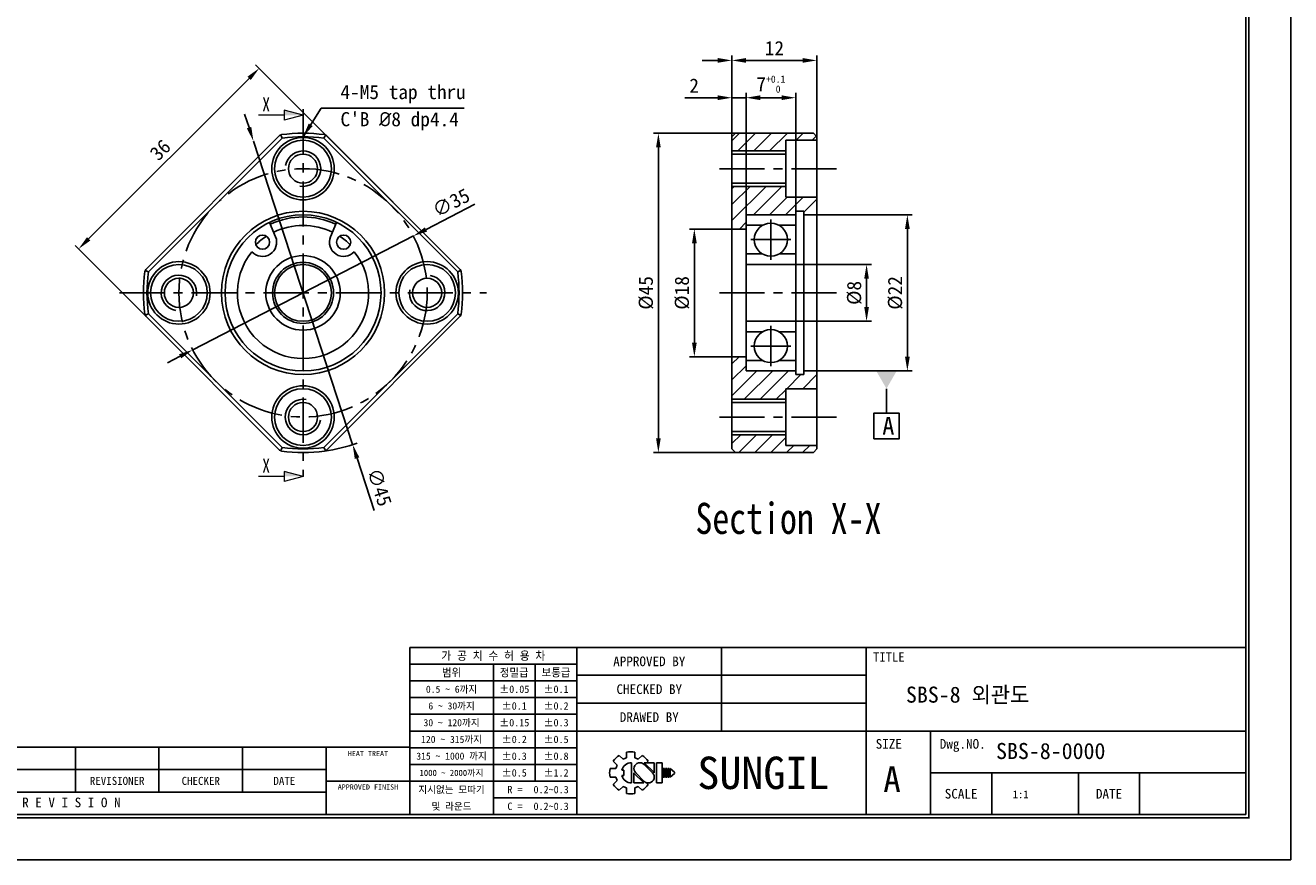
# Model space of a CAD drawing. Header units: millimetres. Extents: x 0 to 269, y 0 to 190.
# Tile 2 of 3: x 91 to 269, y 0 to 118. Entities that reach past the tile are written whole.
import ezdxf
from ezdxf.enums import TextEntityAlignment as Align

# ---------------------------------------------------------------- set-up
doc = ezdxf.new("R2010")
doc.units = ezdxf.units.MM
doc.linetypes.add('CENTER', pattern=[50.8, 31.75, -6.35, 6.35, -6.35])
doc.layers.get('0').update_dxf_attribs({"linetype": 'CONTINUOUS'})
doc.layers.get('DEFPOINTS').update_dxf_attribs({"linetype": 'CONTINUOUS'})
for name, color, linetype in [('center', 1, 'CENTER'), ('L1', 7, 'CONTINUOUS'), ('OUTLINE', 7, 'CONTINUOUS'), ('thread', 5, 'CONTINUOUS')]:
    doc.layers.add(name, color=color, linetype=linetype)
doc.dimstyles.get("Standard").update_dxf_attribs({"dimtxt": 2, "dimasz": 2, "dimexe": 0.7, "dimexo": 0, "dimgap": 0.7, "dimtad": 1, "dimdec": 3, "dimzin": 11, "dimdsep": 46, "dimtxsty": 'Standard', "dimcen": 0, "dimclrd": 5, "dimclre": 5, "dimclrt": 3, "dimadec": 0, "dimazin": 0, "dimtfac": 0.6, "dimtdec": 3, "dimtmove": 0, "dimatfit": 3, "dimfxl": 0, "dimtolj": 1, "dimtzin": 11, "dimarcsym": 0})

# ---------------------------------------------------------------- blocks, each defined once
blk = doc.blocks.new('표제란')
at = {"layer": 'L1', "color": 0}
for p, q in [((297, 0), (297, 210)), ((0, 0), (297, 0))]:
    blk.add_line(p, q, dxfattribs=at)
at = {"layer": 'L1'}
for p, q in [((290, 33), (160, 33)), ((160, 33), (160, 7)), ((186, 33), (186, 7)), ((208.5, 33), (208.5, 20)), ((231, 33), (231, 7)), ((186, 30.4), (160, 30.4)), ((173, 30.4), (173, 7)), ((179.5, 30.4), (179.5, 12.2)), ((186, 27.8), (160, 27.8)), ((231, 28.67), (186, 28.67)), ((186, 25.2), (160, 25.2)), ((231, 24.33), (186, 24.33)), ((186, 22.6), (160, 22.6)), ((186, 20), (160, 20)), ((290, 20), (186, 20)), ((241, 20), (241, 7)), ((160, 17.5), (62, 17.5)), ((108, 17.5), (108, 10.5)), ((121, 17.5), (121, 10.5)), ((134, 17.5), (134, 10.5)), ((147, 17.5), (147, 7)), ((186, 17.4), (160, 17.4)), ((192.55, 16.22), (193.17, 15.6)), ((193.7, 16.69), (193.7, 15.81)), ((195, 16.69), (195, 15.81)), ((195.52, 15.6), (196.14, 16.22)), ((147, 14), (62, 14)), ((186, 14.8), (160, 14.8)), ((191.15, 14.15), (192.03, 14.15)), ((191.15, 14.15), (192.03, 14.15)), ((191.63, 15.3), (192.25, 14.68)), ((192.98, 13.93), (193.28, 13.93)), ((193.28, 13.93), (193.28, 13.07)), ((194.5, 15.08), (194.5, 11.92)), ((197.74, 13.5), (196.41, 14.83)), ((198.02, 13.53), (196.47, 15.08)), ((196.47, 15.08), (198.02, 15.08)), ((196.84, 15.08), (197.06, 15.3)), ((198.02, 15.08), (198.02, 13.5)), ((198.39, 15.08), (198.39, 11.92)), ((198.39, 15.08), (199.26, 15.08)), ((199.26, 15.08), (199.26, 11.92)), ((199.41, 14.15), (199.41, 12.85)), ((199.41, 14.15), (199.62, 14.15)), ((199.62, 14.15), (199.62, 12.85)), ((199.78, 14.15), (199.78, 12.85)), ((199.78, 14.15), (199.99, 14.15)), ((199.99, 14.15), (199.99, 12.85)), ((200.14, 14.15), (200.14, 12.85)), ((200.14, 14.15), (200.36, 14.15)), ((200.36, 14.15), (200.36, 12.85)), ((200.51, 14.15), (200.51, 12.85)), ((200.51, 14.15), (201.16, 13.61)), ((147, 12.2), (160, 12.2)), ((186, 12.2), (160, 12.2)), ((191.15, 12.85), (192.03, 12.85)), ((191.63, 11.7), (192.25, 12.32)), ((192.98, 13.07), (193.28, 13.07)), ((194.86, 13.5), (194.86, 11.92)), ((194.86, 13.47), (196.42, 11.92)), ((194.86, 11.92), (196.42, 11.92)), ((195.14, 13.5), (196.47, 12.17)), ((196.79, 11.98), (197.06, 11.7)), ((198.39, 11.92), (199.26, 11.92)), ((199.41, 12.85), (199.62, 12.85)), ((199.78, 12.85), (199.99, 12.85)), ((200.14, 12.85), (200.36, 12.85)), ((201.16, 13.39), (200.51, 12.85)), ((201.16, 13.61), (201.16, 13.5)), ((201.16, 13.61), (201.16, 13.39)), ((201.16, 13.5), (201.16, 13.39)), ((290, 13.5), (241, 13.5)), ((250.5, 13.5), (250.5, 7)), ((264, 13.5), (264, 7)), ((273.5, 13.5), (273.5, 7)), ((147, 10.5), (62, 10.5)), ((192.55, 10.78), (193.17, 11.4)), ((193.7, 11.19), (193.7, 10.31)), ((195, 11.19), (195, 10.31)), ((195.52, 11.4), (196.14, 10.78)), ((186, 9.6), (173, 9.6))]:
    blk.add_line(p, q, dxfattribs=at)
at = {"layer": 'L1', "const_width": 0.25}
blk.add_lwpolyline([(290.5, 6.5), (290.5, 203.5), (10, 203.5), (10, 6.5)], close=True, dxfattribs=at)
at = {"layer": 'L1'}
blk.add_lwpolyline([(290, 7), (290, 203), (10.5, 203), (10.5, 7)], close=True, dxfattribs=at)
for centre, radius, start, end in [((194.35, 13.5), 3.26, 123.4943, 146.5057), ((194.35, 13.5), 2.4, 105.6872, 119.3128), ((194.35, 13.5), 3.26, 78.4943, 101.5057), ((194.35, 13.5), 2.4, 60.6872, 74.3128), ((194.35, 13.5), 3.26, 33.4943, 56.5057), ((194.35, 13.5), 3.26, 168.4943, 191.5057), ((194.35, 13.5), 2.4, 150.6872, 164.3128), ((194.5, 13.5), 1.58, 90, 164.0671), ((195.78, 14.16), 0.919, 43.2202, 225.8282), ((194.35, 13.5), 2.4, 195.6872, 209.3128), ((194.5, 13.5), 1.58, 195.9329, 270), ((197.1, 12.84), 0.919, 223.2202, 45.8282), ((194.35, 13.5), 3.26, 213.4943, 236.5057), ((194.35, 13.5), 2.4, 240.6872, 254.3128), ((194.35, 13.5), 3.26, 258.4943, 281.5057), ((194.35, 13.5), 2.4, 285.6872, 299.3128), ((194.35, 13.5), 3.26, 303.4943, 326.5057)]:
    blk.add_arc(centre, radius, start, end, dxfattribs=at)
for p in [(208.5, 28.67), (208.5, 24.33)]:
    blk.add_point(p, dxfattribs=at)
for s, height, p in [('가 공 치 수 허 용 차', 1.3, (173, 31.7)), ('APPROVED BY', 1.5, (197.25, 30.83)), ('TITLE', 1.444, (234.5, 31.5)), ('범위', 1.25, (166.5, 29.1)), ('정밀급', 1.25, (176.25, 29.1)), ('보통급', 1.25, (182.75, 29.1)), ('0.5 ~ 6까지', 1.1, (166.5, 26.5)), ('%%P0.05', 1.15, (176.25, 26.5)), ('%%P0.1', 1.15, (182.75, 26.5)), ('CHECKED BY', 1.5, (197.25, 26.5)), ('6 ~ 30까지', 1.1, (166.5, 23.9)), ('%%P0.1', 1.15, (176.25, 23.9)), ('%%P0.2', 1.15, (182.75, 23.9)), ('30 ~ 120까지', 1.1, (166.5, 21.3)), ('%%P0.15', 1.15, (176.25, 21.3)), ('%%P0.3', 1.15, (182.75, 21.3)), ('DRAWED BY', 1.5, (197.25, 22.17)), ('120 ~ 315까지', 1.1, (166.5, 18.7)), ('%%P0.2', 1.15, (176.25, 18.7)), ('%%P0.5', 1.15, (182.75, 18.7)), ('SIZE', 1.5, (234.5, 18)), ('Dwg.NO.', 1.5, (246, 18)), ('HEAT TREAT', 0.8, (153.5, 16.5)), ('315 ~ 1000 까지', 1.1, (166.5, 16.1)), ('%%P0.3', 1.15, (176.25, 16.1)), ('%%P0.8', 1.15, (182.75, 16.1)), ('SUNGIL', 5.032, (215, 13.5)), ('1000 ~ 2000까지', 0.99, (166.5, 13.49)), ('%%P0.5', 1.15, (176.25, 13.5)), ('%%P1.2', 1.15, (182.75, 13.5)), ('A', 4, (235, 12.5)), ('REVISIONER', 1.25, (114.5, 12.25)), ('CHECKER', 1.25, (127.5, 12.25)), ('DATE', 1.25, (140.5, 12.25)), ('APPROVED FINISH', 0.8, (153.5, 11.3)), ('지시없는 모따기', 1.1, (166.5, 10.9)), ('R = ', 1.15, (176.75, 10.9)), ('SCALE', 1.5, (245.75, 10.25)), ('DATE', 1.5, (268.75, 10.25)), ('R E V I S I O N', 1.5, (107.38, 8.9)), ('및 라운드', 1.1, (166.5, 8.3)), ('C = ', 1.15, (176.75, 8.3))]:
    blk.add_text(s, height=height, dxfattribs=at).set_placement(p, align=Align.MIDDLE_CENTER)
for tag, p in [('필렛', (179.25, 10.9)), ('모따기', (179.25, 8.3))]:
    blk.add_attdef(tag, text='', height=1.15, dxfattribs=at).set_placement(p, align=Align.MIDDLE_LEFT)
at = {"layer": 'OUTLINE', "ltscale": 0.5}
for tag, p, height in [('TITLE', (237.17, 24.41), 2.5), ('도번', (251.18, 15.64), 2.5), ('SCALE', (253.78, 9.55), 1.2), ('DATE', (277.02, 9.51), 1.2)]:
    blk.add_attdef(tag, p, '', height=height, dxfattribs=at)
blk = doc.blocks.new('*D19')
at = {"layer": 'DEFPOINTS', "color": 0, "ltscale": 0.2}
for p in [(123.01, 101.26), (137, 58.49)]:
    blk.add_point(p, dxfattribs=at)
at = {"layer": 'OUTLINE', "color": 5, "lineweight": -2, "ltscale": 0.2}
for p, q in [((122.39, 103.16), (121.77, 105.06)), ((123.01, 101.26), (137, 58.49)), ((140.03, 49.21), (137.62, 56.59))]:
    blk.add_line(p, q, dxfattribs=at)
blk.add_arc((130, 79.87), 22.5, 277.6982, 289.8912, dxfattribs=at)
at = {"layer": 'OUTLINE', "color": 5, "ltscale": 0.2}
for points in [[(122.71, 103.26), (122.07, 103.06), (123.01, 101.26)], [(137.94, 56.69), (137.3, 56.48), (137, 58.49)]]:
    blk.add_solid(points, dxfattribs=at)
at = {"layer": 'OUTLINE', "color": 3, "ltscale": 0.2, "insert": (140.78, 52.48), "char_height": 2, "attachment_point": 5, "rotation": 288.1087}
blk.add_mtext('\\A1;∅45', dxfattribs=at)
blk = doc.blocks.new('*D20')
at = {"layer": 'DEFPOINTS', "color": 0, "ltscale": 0.2}
for p in [(145.56, 87.89), (114.45, 71.85)]:
    blk.add_point(p, dxfattribs=at)
at = {"layer": 'OUTLINE', "color": 5, "lineweight": -2, "ltscale": 0.2}
for p, q in [((154.24, 92.37), (147.34, 88.81)), ((114.45, 71.85), (145.56, 87.89)), ((112.67, 70.94), (110.89, 70.02))]:
    blk.add_line(p, q, dxfattribs=at)
at = {"layer": 'OUTLINE', "color": 5, "ltscale": 0.2}
for points in [[(147.18, 89.11), (147.49, 88.51), (145.56, 87.89)], [(112.52, 71.23), (112.82, 70.64), (114.45, 71.85)]]:
    blk.add_solid(points, dxfattribs=at)
at = {"layer": 'OUTLINE', "color": 3, "ltscale": 0.2, "insert": (150.88, 92.58), "char_height": 2, "attachment_point": 5, "rotation": 27.2734}
blk.add_mtext('\\A1;∅35', dxfattribs=at)
blk = doc.blocks.new('*D21')
at = {"layer": 'DEFPOINTS', "color": 0, "ltscale": 0.2}
for p in [(199.46, 83.87), (199.46, 75.87), (209.45, 75.87)]:
    blk.add_point(p, dxfattribs=at)
at = {"layer": 'OUTLINE', "color": 5, "lineweight": -2, "ltscale": 0.2}
for p, q in [((199.46, 83.87), (210.15, 83.87)), ((209.45, 81.87), (209.45, 77.87)), ((199.46, 75.87), (210.15, 75.87))]:
    blk.add_line(p, q, dxfattribs=at)
at = {"layer": 'OUTLINE', "color": 5, "ltscale": 0.2}
for points in [[(209.12, 81.87), (209.78, 81.87), (209.45, 83.87)], [(209.12, 77.87), (209.78, 77.87), (209.45, 75.87)]]:
    blk.add_solid(points, dxfattribs=at)
at = {"layer": 'OUTLINE', "color": 3, "ltscale": 0.2, "insert": (207.73, 79.87), "char_height": 2, "attachment_point": 5, "rotation": 90}
blk.add_mtext('\\A1;%%c8', dxfattribs=at)
blk = doc.blocks.new('*D23')
at = {"layer": 'DEFPOINTS', "color": 0, "ltscale": 0.2}
for p in [(190.46, 88.87), (185.17, 70.87), (190.46, 70.87)]:
    blk.add_point(p, dxfattribs=at)
at = {"layer": 'OUTLINE', "color": 5, "lineweight": -2, "ltscale": 0.2}
for p, q in [((190.46, 88.87), (184.47, 88.87)), ((185.17, 86.87), (185.17, 72.87)), ((190.46, 70.87), (184.47, 70.87))]:
    blk.add_line(p, q, dxfattribs=at)
at = {"layer": 'OUTLINE', "color": 5, "ltscale": 0.2}
for points in [[(184.84, 86.87), (185.51, 86.87), (185.17, 88.87)], [(184.84, 72.87), (185.51, 72.87), (185.17, 70.87)]]:
    blk.add_solid(points, dxfattribs=at)
at = {"layer": 'OUTLINE', "color": 3, "ltscale": 0.2, "insert": (183.45, 79.87), "char_height": 2, "attachment_point": 5, "rotation": 90}
blk.add_mtext('\\A1;%%c18', dxfattribs=at)
blk = doc.blocks.new('*D24')
at = {"layer": 'DEFPOINTS', "color": 0, "ltscale": 0.2}
for p in [(190.46, 107.37), (190.46, 101.87), (192.46, 90.87)]:
    blk.add_point(p, dxfattribs=at)
at = {"layer": 'OUTLINE', "color": 5, "lineweight": -2, "ltscale": 0.2}
for p, q in [((188.46, 107.37), (183.82, 107.37)), ((190.46, 101.87), (190.46, 108.07)), ((192.46, 107.37), (190.46, 107.37)), ((192.46, 90.87), (192.46, 108.07)), ((194.46, 107.37), (196.46, 107.37))]:
    blk.add_line(p, q, dxfattribs=at)
at = {"layer": 'OUTLINE', "color": 5, "ltscale": 0.2}
for points in [[(188.46, 107.71), (188.46, 107.04), (190.46, 107.37)], [(194.46, 107.71), (194.46, 107.04), (192.46, 107.37)]]:
    blk.add_solid(points, dxfattribs=at)
at = {"layer": 'OUTLINE', "color": 3, "ltscale": 0.2, "insert": (185.14, 109.08), "char_height": 2, "attachment_point": 5}
blk.add_mtext('\\A1;2', dxfattribs=at)
blk = doc.blocks.new('*D25')
at = {"layer": 'DEFPOINTS', "color": 0, "ltscale": 0.2}
for p in [(199.46, 107.37), (199.46, 91.37), (192.46, 90.87)]:
    blk.add_point(p, dxfattribs=at)
at = {"layer": 'OUTLINE', "color": 5, "lineweight": -2, "ltscale": 0.2}
for p, q in [((192.46, 90.87), (192.46, 108.07)), ((194.46, 107.37), (197.46, 107.37)), ((199.46, 91.37), (199.46, 108.07))]:
    blk.add_line(p, q, dxfattribs=at)
at = {"layer": 'OUTLINE', "color": 5, "ltscale": 0.2}
for points in [[(194.46, 107.71), (194.46, 107.04), (192.46, 107.37)], [(197.46, 107.71), (197.46, 107.04), (199.46, 107.37)]]:
    blk.add_solid(points, dxfattribs=at)
at = {"layer": 'OUTLINE', "color": 3, "ltscale": 0.2, "insert": (195.96, 109.29), "char_height": 2, "attachment_point": 5}
blk.add_mtext('\\A1;7{\\C3;\\H1;\\S+0.1^   0;}', dxfattribs=at)
blk = doc.blocks.new('*D26')
at = {"layer": 'DEFPOINTS', "color": 0, "ltscale": 0.2}
for p in [(202.46, 112.63), (190.46, 101.87), (202.46, 101.87)]:
    blk.add_point(p, dxfattribs=at)
at = {"layer": 'OUTLINE', "color": 5, "lineweight": -2, "ltscale": 0.2}
for p, q in [((190.46, 101.87), (190.46, 113.33)), ((192.46, 112.63), (200.46, 112.63)), ((202.46, 101.87), (202.46, 113.33))]:
    blk.add_line(p, q, dxfattribs=at)
at = {"layer": 'OUTLINE', "color": 5, "ltscale": 0.2}
for points in [[(192.46, 112.96), (192.46, 112.3), (190.46, 112.63)], [(200.46, 112.96), (200.46, 112.3), (202.46, 112.63)]]:
    blk.add_solid(points, dxfattribs=at)
at = {"layer": 'OUTLINE', "color": 3, "ltscale": 0.2, "insert": (196.46, 114.36), "char_height": 2, "attachment_point": 5}
blk.add_mtext('\\A1;12', dxfattribs=at)
blk = doc.blocks.new('*D33')
at = {"layer": 'DEFPOINTS', "color": 0, "ltscale": 0.2}
for p in [(142.73, 92.6), (98.36, 86.06), (117.28, 67.15)]:
    blk.add_point(p, dxfattribs=at)
at = {"layer": 'OUTLINE', "color": 5, "lineweight": -2, "ltscale": 0.2}
for p, q in [((142.73, 92.6), (123.32, 112.01)), ((122.4, 110.1), (99.78, 87.47)), ((117.28, 67.15), (97.87, 86.55))]:
    blk.add_line(p, q, dxfattribs=at)
at = {"layer": 'OUTLINE', "color": 5, "ltscale": 0.2}
for points in [[(122.17, 110.34), (122.64, 109.87), (123.82, 111.52)], [(99.54, 87.71), (100.01, 87.24), (98.36, 86.06)]]:
    blk.add_solid(points, dxfattribs=at)
at = {"layer": 'OUTLINE', "color": 3, "ltscale": 0.2, "insert": (109.87, 100.01), "char_height": 2, "attachment_point": 5, "rotation": 45}
blk.add_mtext('\\A1;36', dxfattribs=at)
blk = doc.blocks.new('*D34')
at = {"layer": 'DEFPOINTS', "color": 0, "ltscale": 0.2}
for p in [(190.96, 102.37), (180.1, 57.37), (190.96, 57.37)]:
    blk.add_point(p, dxfattribs=at)
at = {"layer": 'OUTLINE', "color": 5, "lineweight": -2, "ltscale": 0.2}
for p, q in [((190.96, 102.37), (179.4, 102.37)), ((180.1, 100.37), (180.1, 59.37)), ((190.96, 57.37), (179.4, 57.37))]:
    blk.add_line(p, q, dxfattribs=at)
at = {"layer": 'OUTLINE', "color": 5, "ltscale": 0.2}
for points in [[(179.77, 100.37), (180.43, 100.37), (180.1, 102.37)], [(179.77, 59.37), (180.43, 59.37), (180.1, 57.37)]]:
    blk.add_solid(points, dxfattribs=at)
at = {"layer": 'OUTLINE', "color": 3, "ltscale": 0.2, "insert": (178.37, 79.87), "char_height": 2, "attachment_point": 5, "rotation": 90}
blk.add_mtext('\\A1;%%C45', dxfattribs=at)
blk = doc.blocks.new('_DatumFilled')
at = {"color": 0, "linetype": 'ByBlock'}
blk.add_solid([(0, 0.577), (-1, 0), (0, -0.577)], dxfattribs=at)
blk = doc.blocks.new('*D35')
at = {"layer": 'DEFPOINTS', "color": 0, "ltscale": 0.2}
for p in [(202.46, 90.87), (202.46, 68.87), (215.2, 68.87)]:
    blk.add_point(p, dxfattribs=at)
at = {"layer": 'OUTLINE', "color": 5, "lineweight": -2, "ltscale": 0.2}
for p, q in [((202.46, 90.87), (215.9, 90.87)), ((215.2, 88.87), (215.2, 70.87)), ((202.46, 68.87), (215.9, 68.87))]:
    blk.add_line(p, q, dxfattribs=at)
at = {"layer": 'OUTLINE', "color": 5, "ltscale": 0.2}
for points in [[(214.87, 88.87), (215.54, 88.87), (215.2, 90.87)], [(214.87, 70.87), (215.54, 70.87), (215.2, 68.87)]]:
    blk.add_solid(points, dxfattribs=at)
at = {"layer": 'OUTLINE', "color": 3, "ltscale": 0.2, "insert": (213.5, 79.87), "char_height": 2, "attachment_point": 5, "rotation": 90}
blk.add_mtext('\\A1;%%C22', dxfattribs=at)

msp = doc.modelspace()

# ---------------------------------------------------------------- hatches: boundary and pattern name
at = {"layer": 'OUTLINE', "ltscale": 0.2}
h = msp.add_hatch(dxfattribs=at)
h.set_pattern_fill('ANSI31', color=5, scale=0.5, style=0)
h.set_pattern_definition([(45, (-386.282, -39.9149), (-1.122532, 1.122532), [])])
h.paths.add_polyline_path([(198.0611, 99.8732), (198.0611, 101.3732), (202.4611, 101.3732), (202.4611, 101.873), (201.961, 102.3732), (190.9613, 102.3732), (190.4611, 101.873), (190.4611, 99.8732)])
h.paths.add_polyline_path([(199.4611, 90.8732), (199.4611, 91.3732), (200.6111, 91.3732), (200.6111, 90.8732), (202.4611, 90.8732), (202.4611, 93.3732), (198.0611, 93.3732), (198.0611, 94.8732), (190.4611, 94.8732), (190.4611, 88.8732), (192.4611, 88.8732), (192.4611, 90.8732)])
h.paths.add_polyline_path([(192.4611, 68.8732), (192.4611, 70.8732), (190.4611, 70.8732), (190.4611, 64.8732), (198.0611, 64.8732), (198.0611, 66.3732), (202.4611, 66.3732), (202.4611, 68.8732), (200.6111, 68.8732), (200.6111, 68.3732), (199.4611, 68.3732), (199.4611, 68.8732)])
h.paths.add_polyline_path([(190.4611, 59.8732), (190.4611, 57.8734), (190.9613, 57.3732), (201.961, 57.3732), (202.4611, 57.8734), (202.4611, 58.3732), (198.0611, 58.3732), (198.0611, 59.8732)])

# ---------------------------------------------------------------- linework, layer by layer
at = {"layer": 'center', "ltscale": 0.2}
for p, q in [((130.0039, 105.7482), (130.0039, 53.9982)), ((205.2293, 97.3732), (187.8829, 97.3732)), ((195.9611, 90.2082), (195.9611, 84.5382)), ((193.1261, 87.3732), (198.7961, 87.3732)), ((104.1289, 79.8732), (155.8789, 79.8732)), ((205.2293, 79.8732), (187.8829, 79.8732)), ((195.9611, 75.2082), (195.9611, 69.5382)), ((193.1261, 72.3732), (198.7961, 72.3732)), ((205.2293, 62.3732), (187.8829, 62.3732))]:
    msp.add_line(p, q, dxfattribs=at)
msp.add_circle((130.0039, 79.8732), 17.5, dxfattribs=at)
at = {"layer": 'OUTLINE', "color": 5, "ltscale": 0.2}
msp.add_line((188.8999, 112.6341), (186.2671, 112.6387), dxfattribs=at)
at = {"layer": 'OUTLINE', "lineweight": 9}
for p, q in [((127.3639, 105.6041), (127.3639, 104.1894)), ((130.0039, 104.8967), (127.3639, 105.6041)), ((127.3639, 104.8967), (123.7076, 104.8967)), ((130.0039, 104.8967), (127.3639, 104.1894)), ((127.3639, 53.9982), (123.7076, 53.9982)), ((127.3639, 54.7056), (127.3639, 53.2908)), ((130.0039, 53.9982), (127.3639, 54.7056)), ((130.0039, 53.9982), (127.3639, 53.2908))]:
    msp.add_line(p, q, dxfattribs=at)
at = {"layer": 'OUTLINE'}
for p, q in [((126.7034, 102.0285), (107.8487, 83.1738)), ((126.7034, 102.0285), (126.8457, 102.099)), ((133.1622, 102.099), (133.3045, 102.0285)), ((152.1592, 83.1738), (133.3045, 102.0285)), ((190.4611, 101.873), (190.9613, 102.3732)), ((190.4611, 101.873), (190.4611, 99.5232)), ((190.9613, 102.3732), (201.961, 102.3732)), ((201.961, 102.3732), (202.4611, 101.873)), ((202.4611, 101.873), (202.4611, 101.3732)), ((108.2024, 82.8204), (127.0568, 101.6748)), ((132.951, 101.6748), (151.8056, 82.8203)), ((198.0611, 101.3732), (198.0611, 99.5232)), ((202.4611, 101.3732), (198.0611, 101.3732)), ((202.4611, 101.3732), (202.4611, 93.3732)), ((190.4611, 99.5232), (190.4611, 95.2232)), ((198.0611, 99.5232), (198.0611, 95.2232)), ((190.4611, 95.2232), (190.4611, 88.8732)), ((198.0611, 95.2232), (198.0611, 93.3732)), ((202.4611, 93.3732), (198.0611, 93.3732)), ((202.4611, 93.3732), (202.4611, 90.8732)), ((200.6111, 91.3732), (199.4611, 91.3732)), ((199.4611, 90.8732), (199.4611, 91.3732)), ((200.6111, 90.8732), (200.6111, 91.3732)), ((125.2913, 89.8126), (126.1327, 87.7811)), ((134.7166, 89.8126), (133.8751, 87.7811)), ((199.4611, 90.8732), (192.4611, 90.8732)), ((192.4611, 88.8732), (192.4611, 90.8732)), ((192.4611, 83.6732), (192.4611, 90.8732)), ((194.7936, 89.3954), (192.4611, 89.3954)), ((197.1286, 89.3954), (199.4611, 89.3954)), ((199.4611, 90.8732), (199.4611, 83.8732)), ((200.6111, 90.8732), (202.4611, 90.8732)), ((200.6111, 68.8732), (200.6111, 90.8732)), ((202.4611, 90.8732), (202.4611, 68.8732)), ((190.4611, 88.8732), (192.4611, 88.8732)), ((190.4611, 88.8732), (190.4611, 70.8732)), ((194.7936, 85.351), (192.4611, 85.351)), ((192.4611, 83.8732), (199.4611, 83.8732)), ((197.1286, 85.351), (199.4611, 85.351)), ((199.4611, 83.8732), (199.4611, 75.8732)), ((107.7782, 83.0315), (107.8487, 83.1738)), ((152.2297, 83.0315), (152.1592, 83.1738)), ((192.4611, 83.6732), (192.4611, 76.0732)), ((107.8487, 76.5726), (107.7782, 76.715)), ((127.0568, 58.0716), (108.2023, 76.9261)), ((151.8056, 76.9261), (132.9511, 58.0717)), ((152.2297, 76.715), (152.1592, 76.5726)), ((107.8487, 76.5726), (126.7034, 57.7179)), ((133.3045, 57.7179), (152.1592, 76.5726)), ((192.4611, 68.8732), (192.4611, 76.0732)), ((192.4611, 75.8732), (199.4611, 75.8732)), ((199.4611, 75.8732), (199.4611, 68.8732)), ((194.7936, 74.3954), (192.4611, 74.3954)), ((197.1286, 74.3954), (199.4611, 74.3954)), ((190.4611, 70.8732), (192.4611, 70.8732)), ((190.4611, 70.8732), (190.4611, 64.5232)), ((192.4611, 70.8732), (192.4611, 68.8732)), ((194.7936, 70.351), (192.4611, 70.351)), ((197.1286, 70.351), (199.4611, 70.351)), ((199.4611, 68.8732), (192.4611, 68.8732)), ((199.4611, 68.8732), (199.4611, 68.3732)), ((200.6111, 68.3732), (199.4611, 68.3732)), ((200.6111, 68.8732), (202.4611, 68.8732)), ((200.6111, 68.8732), (200.6111, 68.3732)), ((202.4611, 68.8732), (202.4611, 66.3732)), ((198.0611, 66.3732), (198.0611, 64.5232)), ((202.4611, 66.3732), (198.0611, 66.3732)), ((202.4611, 66.3732), (202.4611, 58.3732)), ((190.4611, 64.5232), (190.4611, 60.2232)), ((198.0611, 64.5232), (198.0611, 60.2232)), ((190.4611, 60.2232), (190.4611, 57.8734)), ((198.0611, 60.2232), (198.0611, 58.3732)), ((126.8457, 57.6474), (126.7034, 57.7179)), ((133.3045, 57.7179), (133.1622, 57.6474)), ((190.9613, 57.3732), (190.4611, 57.8734)), ((201.961, 57.3732), (190.9613, 57.3732)), ((202.4611, 58.3732), (198.0611, 58.3732)), ((202.4611, 57.8734), (201.961, 57.3732)), ((202.4611, 58.3732), (202.4611, 57.8734))]:
    msp.add_line(p, q, dxfattribs=at)
at = {"layer": 'OUTLINE', "ltscale": 0.2}
for p, q in [((190.4611, 99.4232), (198.0611, 99.4232)), ((190.4611, 95.3232), (198.0611, 95.3232)), ((190.4611, 64.4232), (198.0611, 64.4232)), ((190.4611, 60.3232), (198.0611, 60.3232))]:
    msp.add_line(p, q, dxfattribs=at)
at = {"layer": 'OUTLINE', "color": 5, "ltscale": 0.5}
msp.add_lwpolyline([(212.2564, 66.3732), (212.2564, 62.9085)], dxfattribs=at)
msp.add_lwpolyline([(210.4564, 59.3085), (214.0564, 59.3085), (214.0564, 62.9085), (210.4564, 62.9085)], close=True, dxfattribs=at)
at = {"layer": 'OUTLINE'}
for centre, radius in [((130.0039, 97.3732), 4.3999), ((130.0039, 97.3732), 4), ((130.0039, 79.8732), 11.5), ((130.0039, 79.8732), 11), ((195.9611, 87.3732), 2.335), ((124.285, 87.0158), 1), ((135.7229, 87.0158), 1), ((112.5039, 79.8732), 4.3999), ((112.5039, 79.8732), 4), ((130.0039, 79.8732), 5.25), ((130.0039, 79.8732), 4.3), ((130.0039, 79.8732), 4), ((147.5039, 79.8732), 4.3999), ((147.5039, 79.8732), 4), ((195.9611, 72.3732), 2.335), ((130.0039, 62.3732), 4.3999), ((130.0039, 62.3732), 4)]:
    msp.add_circle(centre, radius, dxfattribs=at)
at = {"layer": 'OUTLINE', "ltscale": 0.2}
for centre in [(130.0039, 97.3732), (112.5039, 79.8732), (147.5039, 79.8732), (130.0039, 62.3732)]:
    msp.add_circle(centre, 2.05, dxfattribs=at)
at = {"layer": 'OUTLINE'}
for centre, radius, start, end in [((130.0039, 79.8732), 22.5, 82.301778, 97.698222), ((130.0039, 79.8732), 21.9998, 82.301585, 97.698407), ((130.0039, 79.8732), 10.7, 64.552025, 115.447975), ((130.0039, 79.8732), 9.5, 64.179255, 115.820745), ((124.285, 87.0158), 2, 222.067208, 22.5), ((130.0039, 79.8732), 9.5, 122.924725, 134.44298), ((135.7229, 87.0158), 2, 157.5, 317.932792), ((130.0039, 79.8732), 9.5, 45.55702, 57.075275), ((130.0039, 79.8732), 9.25, 141.148627, 38.851373), ((130.0039, 79.8732), 22.5, 172.301778, 187.698222), ((130.0039, 79.8732), 21.9998, 172.30123, 187.698408), ((130.0039, 79.8732), 21.9998, 352.301586, 7.698418), ((130.0039, 79.8732), 22.5, 352.301775, 7.698224), ((130.0039, 79.8732), 22.5, 262.301778, 277.698222), ((130.0039, 79.8732), 21.9998, 262.301587, 277.698769)]:
    msp.add_arc(centre, radius, start, end, dxfattribs=at)
for centre, major_axis, ratio, start_param, end_param in [((-212445.7901, 212655.6673), (212577.3851, -212577.3851), 0.00386891, 0.01146265, 0.01159227), ((212705.798, 212655.6673), (212577.3851, 212577.3851), 0.00386891, 3.13000038, 3.13013001), ((-213411.3429, 213621.2201), (213542.9378, -213542.9378), 0.00386015, 6.27161928, 6.27174861), ((213070.9189, 213020.7881), (212942.5059, 212942.5059), 0.00386559, 3.15304547, 3.15317498), ((-213411.3429, -213461.4736), (213542.9378, 213542.9378), 0.00386015, 0.0114367, 0.01156603), ((213070.9189, -212861.0417), (212942.5059, -212942.5059), 0.00386559, 3.13001033, 3.13013984), ((-213848.6387, -213898.7694), (213980.2336, 213980.2336), 0.00385621, 6.2716311, 6.2717603), ((214108.6466, -213898.7694), (213980.2336, -213980.2336), 0.00385621, 3.15301766, 3.15314686)]:
    msp.add_ellipse(centre, major_axis=major_axis, ratio=ratio, start_param=start_param, end_param=end_param, dxfattribs=at)
for points in [[(126.8457, 102.099), (126.8938, 102.1228), (126.9419, 102.1466), (126.9899, 102.1704)], [(133.018, 102.1704), (133.066, 102.1466), (133.1141, 102.1228), (133.1622, 102.099)], [(107.7067, 82.8872), (107.7305, 82.9353), (107.7543, 82.9833), (107.7782, 83.0315)], [(152.2297, 83.0315), (152.2535, 82.9833), (152.2774, 82.9353), (152.3011, 82.8872)], [(107.7782, 76.715), (107.7543, 76.7631), (107.7305, 76.8112), (107.7067, 76.8592)], [(152.3011, 76.8592), (152.2774, 76.8112), (152.2535, 76.7631), (152.2297, 76.715)], [(126.9899, 57.576), (126.9419, 57.5998), (126.8938, 57.6236), (126.8457, 57.6474)], [(133.1622, 57.6474), (133.1141, 57.6236), (133.066, 57.5998), (133.018, 57.576)]]:
    msp.add_open_spline(points, degree=3, dxfattribs=at)
at = {"layer": 'OUTLINE', "color": 5, "ltscale": 0.2}
msp.add_solid([(188.4617, 112.9682), (188.4606, 112.3016), (190.4611, 112.6315)], dxfattribs=at)
at = {"layer": 'OUTLINE', "lineweight": 9}
for points in [[(130.0039, 104.8967), (127.3639, 105.6041), (127.3639, 104.8967)], [(130.0039, 53.9982), (127.3639, 54.7056), (127.3639, 53.9982)]]:
    msp.add_solid(points, dxfattribs=at)
at = {"layer": 'thread', "ltscale": 0.2}
for p, q in [((190.4611, 99.8732), (198.0611, 99.8732)), ((190.4611, 94.8732), (198.0611, 94.8732)), ((190.4611, 64.8732), (198.0611, 64.8732)), ((190.4611, 59.8732), (198.0611, 59.8732))]:
    msp.add_line(p, q, dxfattribs=at)
for centre, start, end in [((130.0039, 97.3732), 260, 170), ((112.5039, 79.8732), 350, 260), ((147.5039, 79.8732), 170, 80), ((130.0039, 62.3732), 80, 350)]:
    msp.add_arc(centre, 2.5, start, end, dxfattribs=at)

# ---------------------------------------------------------------- block references
at = {"layer": 'OUTLINE'}
ref = msp.add_blockref('표제란', (0, 0), dxfattribs=dict(at, xscale=0.9065447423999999, yscale=0.9065447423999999, zscale=0.9065447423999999))
ref.add_attrib('SCALE', '1:1', (230.0639, 8.6598), dxfattribs={"ltscale": 0.5, "height": 1.08785})
ref.add_attrib('도번', 'SBS-8-0000', (227.707, 14.1806), dxfattribs={"ltscale": 0.5, "height": 2.26636})
ref.add_attrib('TITLE', 'SBS-8 외관도', (215.0013, 22.125), dxfattribs={"ltscale": 0.5, "height": 2.26636})
ref.add_attrib('필렛', '0.2~0.3', dxfattribs={"layer": 'L1', "height": 1.04253}).set_placement((162.4981, 9.8813), align=Align.MIDDLE_LEFT)
ref.add_attrib('모따기', '0.2~0.3', dxfattribs={"layer": 'L1', "height": 1.04253}).set_placement((162.4981, 7.5243), align=Align.MIDDLE_LEFT)
at = {"layer": 'OUTLINE', "color": 5, "ltscale": 0.5, "xscale": 2.5, "yscale": 2.5, "zscale": 2.5, "rotation": 90}
msp.add_blockref('_DatumFilled', (212.2564, 68.8732), dxfattribs=at)

# ---------------------------------------------------------------- texts
at = {"lineweight": 9, "width": 0.8}
for s, height, p in [('X', 1.98, (124.2623, 105.4356)), ('X', 1.98, (124.2623, 54.5371)), ('Section X-X', 4.379443, (185.3258, 45.9061))]:
    msp.add_text(s, height=height, dxfattribs=at).set_placement(p)
at = {"layer": 'OUTLINE', "color": 3, "ltscale": 0.2, "char_height": 2, "attachment_point": 7}
for s, insert in [('\\A1;4-M5 tap thru', (135.2755, 106.6035)), ("\\A1;C'B {\\fISOCPEUR|b0|i0|c0|p34;%%C}8 dp4.4", (135.2755, 102.7722))]:
    msp.add_mtext(s, dxfattribs=dict(at, insert=insert))
at = {"layer": 'OUTLINE', "color": 3, "ltscale": 0.5, "insert": (213.3702, 59.9027), "char_height": 2.5, "attachment_point": 9}
msp.add_mtext('\\A1;A', dxfattribs=at)

# ---------------------------------------------------------------- dimensions: what is measured, and where the dimension line sits
at = {"layer": 'OUTLINE', "ltscale": 0.2}
for base, p1, p2, picture, middle in [((202.4611, 112.6315), (190.4611, 101.873), (202.4611, 101.873), '*D26', (196.4611, 114.3594)), ((190.4611, 107.3735), (192.4611, 90.8732), (190.4611, 101.873), '*D24', (185.1393, 109.0762))]:
    dim = msp.add_linear_dim(base=base, p1=p1, p2=p2, dimstyle='Standard', dxfattribs=at)
    dim.commit()
    dim.dimension.update_dxf_attribs({"geometry": picture, "text_midpoint": middle})
dim = msp.add_aligned_dim(p1=(142.7319, 92.6011), p2=(117.276, 67.1453), distance=-26.7494, dimstyle='Standard', dxfattribs=at)
dim.commit()
dim.dimension.update_dxf_attribs({"geometry": '*D33', "text_midpoint": (109.8693, 100.0079)})
dim = msp.add_linear_dim(base=(199.4611, 107.3735), p1=(192.4611, 90.8732), p2=(199.4611, 91.3732), text='<>{\\C3;\\H1;\\S+0.1^   0;}', dimstyle='Standard', override={"dimgap": 0.7, "dimsah": 1, "dimse1": 0, "dimse2": 0, "dimsd1": 0, "dimsd2": 0, "dimtol": 0, "dimlim": 0}, dxfattribs=at)
dim.commit()
dim.dimension.update_dxf_attribs({"geometry": '*D25', "text_midpoint": (195.9611, 109.2921)})
for p1, p2, picture, middle in [((123.0105, 101.2588), (136.9974, 58.4877), '*D19', (140.7777, 52.483)), ((114.4494, 71.8541), (145.5585, 87.8924), '*D20', (150.885, 92.5795))]:
    dim = msp.add_diameter_dim_2p(p1=p1, p2=p2, dimstyle='Standard', dxfattribs=at)
    dim.commit()
    dim.dimension.update_dxf_attribs({"geometry": picture, "text_midpoint": middle})
for base, p1, p2, picture, middle in [((180.1001, 57.3732), (190.9613, 102.3732), (190.9613, 57.3732), '*D34', (178.3735, 79.8732)), ((215.2037, 68.8732), (202.4611, 90.8732), (202.4611, 68.8732), '*D35', (213.501, 79.8732))]:
    dim = msp.add_linear_dim(base=base, p1=p1, p2=p2, angle=90, text='%%C<>', dimstyle='Standard', override={"dimgap": 0.7, "dimsah": 1, "dimse1": 0, "dimse2": 0, "dimsd1": 0, "dimsd2": 0, "dimtol": 0, "dimlim": 0}, dxfattribs=at)
    dim.commit()
    dim.dimension.update_dxf_attribs({"geometry": picture, "text_midpoint": middle})
for base, p1, p2, picture, middle in [((185.1743, 70.8732), (190.4611, 88.8732), (190.4611, 70.8732), '*D23', (183.4463, 79.8732)), ((209.4503, 75.8732), (199.4611, 83.8732), (199.4611, 75.8732), '*D21', (207.725, 79.8732))]:
    dim = msp.add_linear_dim(base=base, p1=p1, p2=p2, angle=90, text='%%c<>', dimstyle='Standard', dxfattribs=at)
    dim.commit()
    dim.dimension.update_dxf_attribs({"geometry": picture, "text_midpoint": middle})

# ---------------------------------------------------------------- leaders
at = {"layer": 'OUTLINE', "ltscale": 0.2, "annotation_type": 0, "has_hookline": 1, "hookline_direction": 0, "text_width": 17.4461}
msp.add_leader([(130.0039, 101.873), (132.5755, 105.9035), (134.5755, 105.9035)], dimstyle='Standard', dxfattribs=at)

doc.saveas('drawing.dxf')
